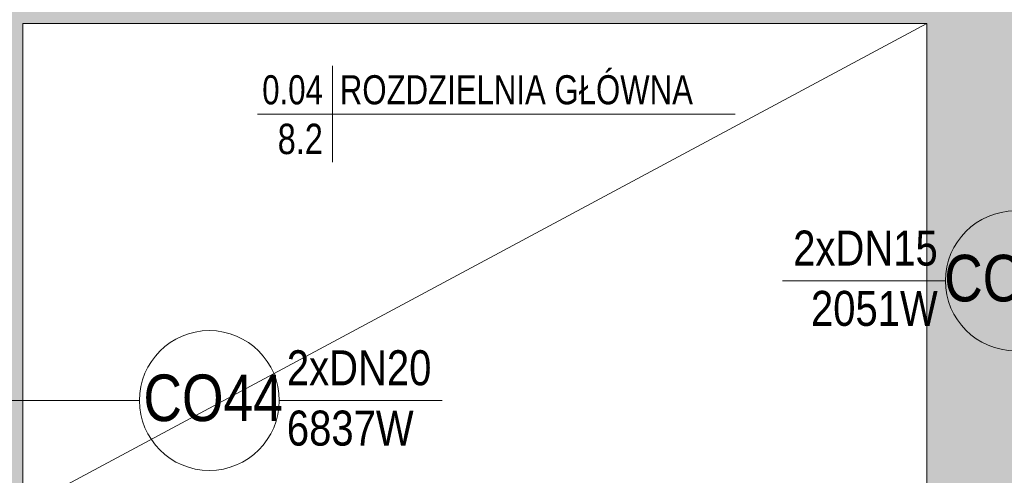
# Model space of a CAD drawing. Header units: millimetres. Extents: x -23540 to 53212, y -37964 to 41185.
# Tile 21 of 203: x -15295 to -14873, y -31203 to -31007. Entities that reach past the tile are written whole.
import ezdxf
from ezdxf.enums import TextEntityAlignment as Align

# ---------------------------------------------------------------- set-up
doc = ezdxf.new("R2010")
doc.units = ezdxf.units.MM
doc.layers.get('0').update_dxf_attribs({"lineweight": 18})
for name, color, linetype, lineweight in [('BA_met', 7, 'Continuous', 18), ('Cienka', 7, 'Continuous', 18), ('mm_CO_opisy', 5, 'Continuous', 9), ('PG_ŚCIANY_DZIAŁOWE', 3, 'Continuous', 18), ('PG_ŚCIANY_SŁUPY', 4, 'Continuous', 18)]:
    doc.layers.add(name, color=color, linetype=linetype, lineweight=lineweight)
doc.styles.add('ROMANS', font='bikromsw.shx', dxfattribs={"width": 0.8})
doc.styles.get("Standard").update_dxf_attribs({"font": 'arial.ttf'})

# ---------------------------------------------------------------- blocks, each defined once
blk = doc.blocks.new('bikmet')
blk.add_line((0, 1.65), (0, -1.65))
at = {"style": 'ROMANS', "width": 0.8}
blk.add_attdef('NRPOM', text='', height=1, dxfattribs=at).set_placement((-0.333, 0.333), align=Align.RIGHT)
blk.add_attdef('NWAPOM', (0.25, 0.333), '', height=1, dxfattribs=at)
blk.add_attdef('RAREA', text='', height=1.042, dxfattribs=at).set_placement((-0.333, -0.333), align=Align.TOP_RIGHT)
blk.add_attdef('PODLOGA', text='', height=1.042, dxfattribs=at).set_placement((0.25, -0.333), align=Align.TOP_LEFT)

msp = doc.modelspace()

# ---------------------------------------------------------------- hatches: boundary and pattern name
at = {"layer": 'PG_ŚCIANY_DZIAŁOWE', "true_color": 0x636466, "transparency": 33554610}
h = msp.add_hatch(color=251, dxfattribs=at)
h.dxf.hatch_style = 1
h.paths.add_polyline_path([(-15517.04, -30049.45), (-15512.04, -30049.45), (-15512.04, -30054.95), (-15517.04, -30054.95)])
h.paths.add_polyline_path([(-15523.79, -29953.95), (-15500.29, -29953.95), (-15500.29, -29620.95), (-15460.29, -29620.95), (-15460.29, -29606.95), (-15419.79, -29606.95), (-15419.79, -29549.69), (-15472.79, -29549.69), (-15472.79, -29420.69), (-15523.79, -29420.69)])
h.paths.add_polyline_path([(-15500.29, -30054.95), (-15512.04, -30054.95), (-15512.04, -30049.45), (-15517.04, -30049.45), (-15517.04, -30054.95), (-15523.79, -30054.95), (-15523.79, -31008.69), (-15328.66, -31008.69), (-15328.66, -31048.45), (-15308.79, -31048.45), (-15308.79, -31231.69), (-15023.79, -31231.69), (-15023.79, -31216.69), (-15293.79, -31216.69), (-15293.79, -31008.69), (-14905.79, -31008.69), (-14905.79, -31231.69), (-14866.79, -31231.69), (-14866.79, -31234.69), (-14736.74, -31234.69), (-14697.79, -31234.69), (-14660.86, -31204.69), (-14855.29, -31204.69), (-14855.29, -30983.69), (-15500.29, -30983.69), (-15500.29, -30422.95), (-15318.79, -30422.95), (-15318.79, -30401.45), (-15500.29, -30401.45), (-15500.29, -30218.95), (-15485.29, -30218.95), (-15485.29, -30176.45), (-15500.29, -30176.45)])

# ---------------------------------------------------------------- linework, layer by layer
at = {"layer": 'BA_met', "color": 251, "true_color": 0x636466}
msp.add_lwpolyline([(-15193.08, -31047.58), (-14988.05, -31047.58)], dxfattribs=at)
at = {"layer": 'Cienka', "color": 251, "true_color": 0x636466}
msp.add_line((-15293.79, -31216.69), (-14905.79, -31008.69), dxfattribs=at)
at = {"layer": 'mm_CO_opisy'}
for p, q in [((-14897.79, -31119.16), (-14967.79, -31119.16)), ((-15243.78, -31170.53), (-15321.77, -31170.53)), ((-15183.78, -31170.53), (-15113.78, -31170.53))]:
    msp.add_line(p, q, dxfattribs=at)
for centre in [(-14867.79, -31119.16), (-15213.78, -31170.53)]:
    msp.add_circle(centre, 30, dxfattribs=at)
at = {"layer": 'PG_ŚCIANY_DZIAŁOWE', "color": 251, "true_color": 0x636466}
for p in [(-14905.79, -31008.69), (-15293.79, -31216.69)]:
    msp.add_line(p, (-15293.79, -31008.69), dxfattribs=at)
at = {"layer": 'PG_ŚCIANY_SŁUPY', "color": 251, "true_color": 0x636466}
msp.add_line((-14905.79, -31231.69), (-14905.79, -31008.69), dxfattribs=at)

# ---------------------------------------------------------------- block references
at = {"layer": 'BA_met', "color": 251, "true_color": 0x636466, "xscale": 12.5, "yscale": 12.5, "zscale": 12.5}
msp.add_blockref('bikmet', (-15160.87, -31047.58), dxfattribs=at).add_auto_attribs({'NRPOM': '0.04', 'NWAPOM': 'ROZDZIELNIA GŁÓWNA', 'RAREA': '8.2'})

# ---------------------------------------------------------------- texts
at = {"layer": 'mm_CO_opisy'}
for s, width, heights, insert, char_height, attachment_point in [('{\\fArial Narrow|b0|i0|c238|p34;2xDN15}', 39.6329, [21.07], (-14901.08, -31097.6), 15, 3), ('{\\fArial Narrow|b0|i0|c238|p34;CO36}', 32.1121, [0], (-14838.46, -31107.99), 20, 3), ('{\\fArial Narrow|b0|i0|c238|p34;2051W}', 39.6329, [21.07], (-14901.08, -31123.48), 15, 3), ('{\\fArial Narrow|b0|i0|c238|p34;2xDN20}', 39.6329, [21.07], (-15180.49, -31148.97), 15, 1), ('{\\fArial Narrow|b0|i0|c238|p34;CO44}', 32.1121, [0], (-15242.05, -31159.36), 20, 1), ('{\\fArial Narrow|b0|i0|c238|p34;6837W}', 39.6329, [21.07], (-15180.49, -31174.85), 15, 1)]:
    msp.add_mtext_dynamic_manual_height_columns(s, width=width, gutter_width=1, heights=heights, dxfattribs=dict(at, insert=insert, char_height=char_height, attachment_point=attachment_point))

doc.saveas('drawing.dxf')
